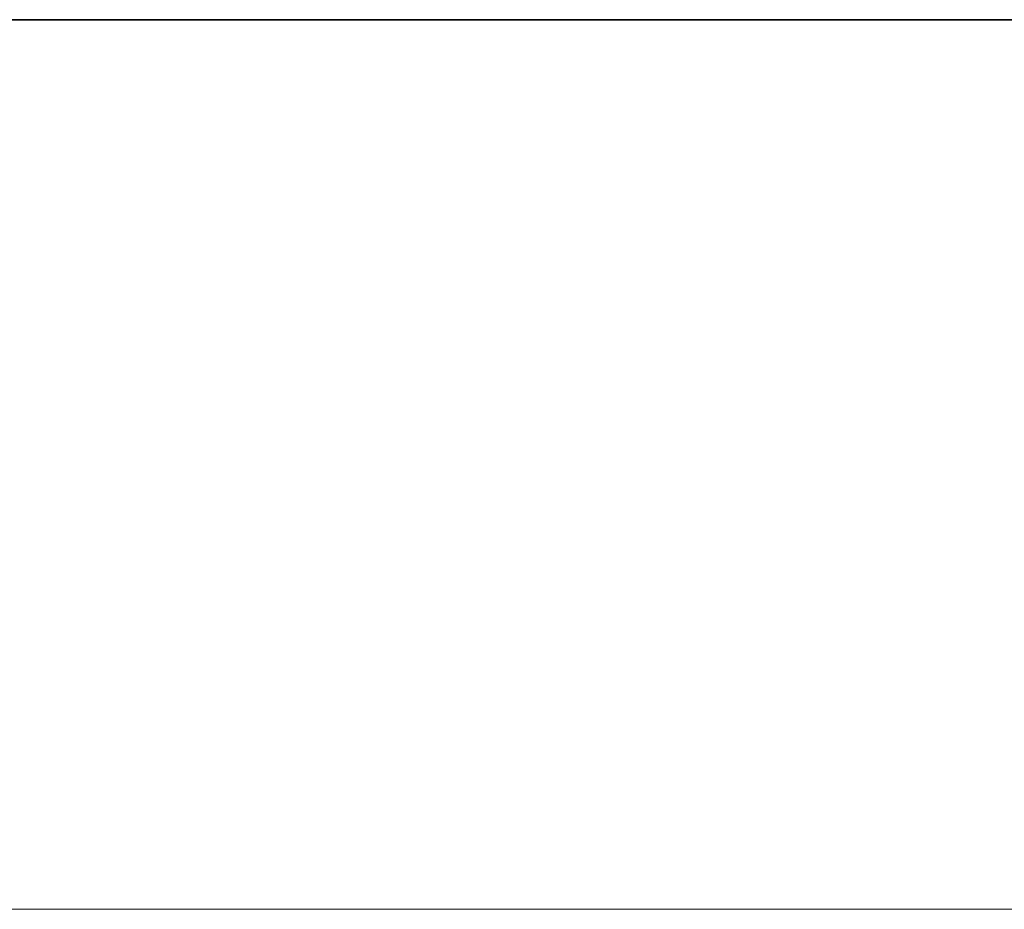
# Model space of a CAD drawing. Extents: x -289599 to -184549, y 66678 to 295474.
# Tile 49 of 256: x -282084 to -281808, y 71264 to 71514. Entities that reach past the tile are written whole.
import ezdxf

# ---------------------------------------------------------------- set-up
doc = ezdxf.new("R2010")
doc.units = 0
doc.header["$MEASUREMENT"] = 0
doc.linetypes.add('Wipeout_Contour', pattern=[1000, 0, -1000])
doc.layers.add('Model stropy', color=8, linetype='Continuous')
doc.layers.add('Model stropy_Nr_Pióra__26', color=8, linetype='Continuous', lineweight=35)
doc.layers.add('Model Ściany_Nr_Pióra__87', color=8, linetype='Continuous', lineweight=20)

msp = doc.modelspace()

# ---------------------------------------------------------------- wipeouts: each hides what was drawn before it
at = {"color": 254, "linetype": 'Wipeout_Contour', "lineweight": 0, "ltscale": 1352403.015463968}
msp.add_wipeout([(-282479.89, 71513.5), (-282479.89, 71363.5), (-281279.89, 71363.5), (-281279.89, 71513.5)], dxfattribs=at).dxf.layer = 'Model stropy'

# ---------------------------------------------------------------- next in the draw order: linework, layer by layer
at = {"layer": 'Model stropy_Nr_Pióra__26', "linetype": 'Continuous'}
msp.add_line((-282479.89, 71513.5), (-281279.89, 71513.5), dxfattribs=at)

# ---------------------------------------------------------------- next in the draw order: wipeouts: each hides what was drawn before it
at = {"color": 254, "linetype": 'Wipeout_Contour', "lineweight": 0, "ltscale": 1352967.173975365}
msp.add_wipeout([(-282829.89, 71263.5), (-281279.89, 71263.5), (-281279.89, 71363.5), (-282829.89, 71363.5)], dxfattribs=at).dxf.layer = 'Model stropy'

# ---------------------------------------------------------------- next in the draw order: linework, layer by layer
at = {"layer": 'Model Ściany_Nr_Pióra__87', "linetype": 'Continuous'}
msp.add_line((-281279.89, 71263.5), (-286128.17, 71263.5), dxfattribs=at)

doc.saveas('drawing.dxf')
